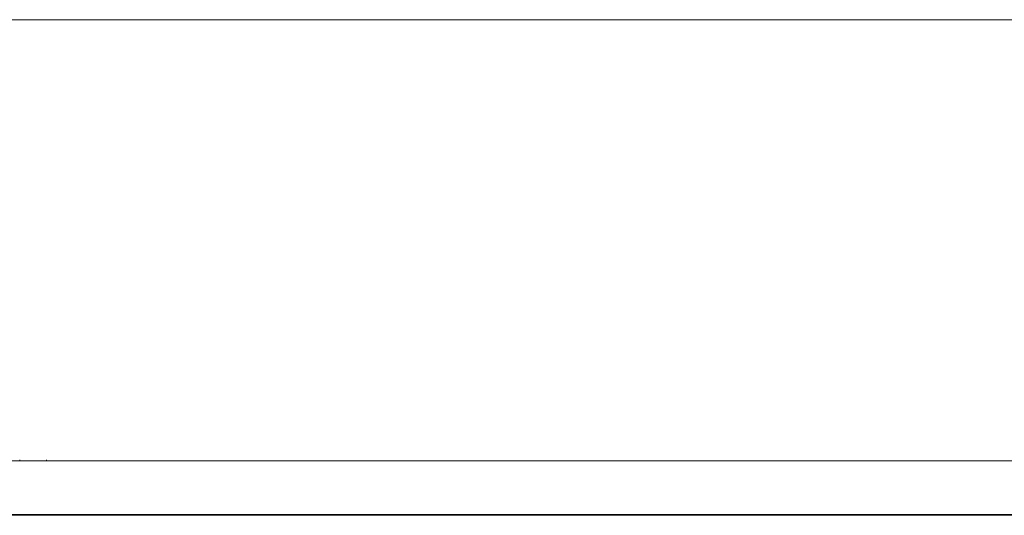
# Model space of a CAD drawing. Header units: millimetres. Extents: x 0 to 1917, y 0 to 847.
# Tile 226 of 230: x 1561 to 1627, y 325 to 358. Entities that reach past the tile are written whole.
import ezdxf

# ---------------------------------------------------------------- set-up
doc = ezdxf.new("R2010")
doc.units = ezdxf.units.MM
doc.header["$MEASUREMENT"] = 0
for name, color, linetype in [('Cobertura.ARQ', 7, 'Continuous'), ('Eletrodoméstico & Mobiliário.ARQ', 7, 'Continuous'), ('Interior - Mobiliário', 7, 'Continuous')]:
    doc.layers.add(name, color=color, linetype=linetype)

msp = doc.modelspace()

# ---------------------------------------------------------------- linework, layer by layer
at = {"layer": 'Cobertura.ARQ', "color": 233, "linetype": 'Continuous', "lineweight": 0}
for p, q in [((1691.71, 357.834), (1191.71, 357.834)), ((1562.61, 328.174), (1663.41, 328.174)), ((1691.71, 324.503), (1191.71, 324.503))]:
    msp.add_line(p, q, dxfattribs=at)
at = {"layer": 'Eletrodoméstico & Mobiliário.ARQ', "color": 134, "linetype": 'Continuous', "lineweight": 0}
for p, q in [((1560.81, 328.237), (1560.81, 328.163)), ((1562.61, 328.237), (1562.61, 328.163)), ((1560.81, 328.163), (1562.61, 328.163))]:
    msp.add_line(p, q, dxfattribs=at)
at = {"layer": 'Interior - Mobiliário', "color": 102, "linetype": 'Continuous', "lineweight": 0}
for p, q in [((1501.91, 328.163), (1663.41, 328.163)), ((1501.91, 324.563), (1663.41, 324.563))]:
    msp.add_line(p, q, dxfattribs=at)

doc.saveas('drawing.dxf')
